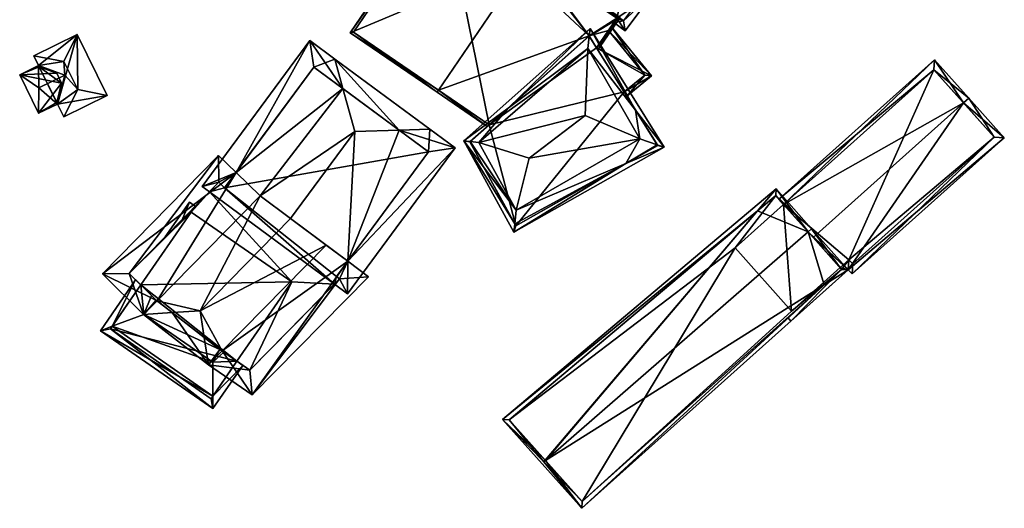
# Model space of a CAD drawing. Header units: inches. Extents: x 2523744 to 2528136, y 1148995 to 1152010.
# Tile 129 of 256: x 2525895 to 2525999, y 1150770 to 1150821. Entities that reach past the tile are written whole.
import ezdxf

# ---------------------------------------------------------------- set-up
doc = ezdxf.new("R2010")
doc.units = ezdxf.units.IN
doc.header["$MEASUREMENT"] = 0
doc.layers.add('Gebaeude Einzelhaus', color=10, linetype='Continuous')
doc.layers.add('Offenes Gebaeude', color=10, linetype='Continuous')

msp = doc.modelspace()

# ---------------------------------------------------------------- meshes
at = {"layer": 'Gebaeude Einzelhaus'}
mesh = msp.add_polyface(dxfattribs=at)
corners = [(2525948.687, 1150827.744, 425.227), (2525948.828, 1150827.951, 425.227), (2525939.663, 1150834.206, 419.923), (2525929.888, 1150819.883, 419.922), (2525939.194, 1150813.834, 425.227), (2525939.053, 1150813.628, 425.227), (2525955.066, 1150819.544, 420.329), (2525958.319, 1150821.473, 419.537), (2525944.341, 1150810.018, 422.057), (2525944.534, 1150810.19, 422.026), (2525955.075, 1150819.529, 420.321), (2525955.847, 1150818.295, 419.661), (2525955.992, 1150818.063, 419.537), (2525939.728, 1150833.859, 420.042), (2525957.971, 1150821.408, 419.661), (2525930.235, 1150819.948, 420.042), (2525957.971, 1150821.408, 419.325), (2525957.971, 1150821.408, 412.167), (2525939.728, 1150833.859, 412.167), (2525930.235, 1150819.948, 412.167), (2525944.534, 1150810.19, 412.167), (2525957.092, 1150820.12, 417.71), (2525955.847, 1150818.295, 418.269), (2525957.092, 1150820.12, 412.167), (2525955.066, 1150819.544, 412.167), (2525955.847, 1150818.295, 412.167)]
mesh.append_faces([[corners[k] for k in face] for face in [(4, 5, 15), (13, 15, 3), (3, 15, 5), (5, 4, 8), (8, 4, 9), (7, 14, 1), (1, 14, 0), (7, 12, 14), (14, 12, 11), (1, 13, 2), (2, 13, 3), (1, 0, 13), (7, 11, 12), (7, 10, 11), (7, 6, 10), (6, 4, 9), (9, 4, 8), (8, 4, 5), (6, 0, 4), (7, 1, 6), (6, 1, 0), (0, 3, 4), (4, 3, 5), (0, 2, 3), (0, 1, 2)]], dxfattribs={"color": 13})
mesh.append_faces([[corners[k] for k in face] for face in [(18, 20, 19), (18, 24, 20), (24, 23, 25), (18, 17, 24), (24, 17, 23), (16, 21, 17), (17, 21, 23), (21, 11, 22), (16, 14, 21), (21, 14, 11), (4, 20, 9), (4, 19, 20), (4, 15, 19), (15, 13, 19), (19, 13, 18), (0, 18, 13), (0, 17, 18), (0, 16, 17), (0, 14, 16)]], dxfattribs={"color": 41})
mesh = msp.add_polyface(dxfattribs=at)
corners = [(2525958.849, 1150820.064, 418.694), (2525957.971, 1150821.408, 419.325), (2525957.653, 1150820.942, 419.317), (2525961.718, 1150823.976, 418.694), (2525958.85, 1150825.15, 419.957), (2525956.868, 1150822.448, 419.957), (2525956.728, 1150822.257, 419.957), (2525959.294, 1150825.755, 419.957), (2525956.609, 1150827.725, 418.677), (2525953.975, 1150824.135, 418.677), (2525958.688, 1150821.113, 419.009), (2525960.669, 1150823.815, 419.009), (2525956.77, 1150826.676, 418.965), (2525954.788, 1150823.974, 418.965), (2525960.669, 1150823.815, 412.167), (2525956.77, 1150826.676, 412.167), (2525954.788, 1150823.974, 412.167), (2525958.688, 1150821.113, 412.167)]
mesh.append_faces([[corners[k] for k in face] for face in [(9, 13, 6), (6, 13, 5), (4, 12, 7), (7, 12, 8), (8, 12, 9), (9, 12, 13), (5, 1, 6), (3, 11, 7), (7, 11, 4), (5, 10, 1), (1, 10, 2), (2, 10, 0), (0, 10, 3), (3, 10, 11), (4, 9, 5), (5, 9, 6), (4, 8, 9), (4, 7, 8), (4, 3, 7), (6, 1, 5), (5, 1, 4), (4, 1, 3), (3, 1, 0), (0, 1, 2)]], dxfattribs={"color": 13})
mesh.append_faces([[corners[k] for k in face] for face in [(14, 17, 16), (14, 16, 15), (11, 17, 14), (10, 17, 11), (16, 17, 5), (5, 17, 10), (13, 16, 5), (15, 16, 12), (12, 16, 13), (14, 15, 4), (4, 15, 12), (11, 14, 4)]], dxfattribs={"color": 41})
mesh = msp.add_polyface(dxfattribs=at)
corners = [(2525958.756, 1150813.643, 418.451), (2525959.024, 1150813.216, 418.468), (2525961.636, 1150815.35, 417.578), (2525957.092, 1150820.12, 417.71), (2525957.387, 1150820.551, 417.578), (2525955.847, 1150818.295, 418.269), (2525960.933, 1150815.421, 417.71), (2525957.092, 1150820.12, 412.167), (2525960.933, 1150815.421, 412.167), (2525958.757, 1150813.643, 412.167), (2525955.847, 1150818.295, 412.167)]
mesh.append_faces([[corners[k] for k in face] for face in [(2, 6, 4), (4, 6, 3), (2, 1, 6), (6, 1, 0), (0, 2, 5), (5, 2, 3), (3, 2, 4), (0, 1, 2)]], dxfattribs={"color": 13})
mesh.append_faces([[corners[k] for k in face] for face in [(10, 8, 9), (10, 7, 8), (8, 6, 9), (9, 6, 0), (8, 7, 6), (6, 7, 3)]], dxfattribs={"color": 41})
mesh = msp.add_polyface(dxfattribs=at)
corners = [(2525958.913, 1150806.107, 424.01), (2525947.15, 1150798.888, 423.692), (2525962.981, 1150807.832, 423.692), (2525947.237, 1150799.769, 424.152), (2525958.915, 1150806.108, 424.01), (2525947.38, 1150801.219, 424.91), (2525941.87, 1150808.492, 423.692), (2525959.951, 1150811.733, 424.15), (2525955.176, 1150820.311, 424.152), (2525959.953, 1150811.73, 424.15), (2525955.08, 1150819.521, 424.437), (2525954.921, 1150818.209, 424.91), (2525962.235, 1150808.082, 424.043), (2525960.389, 1150808.7, 424.91), (2525946.524, 1150811.957, 424.126), (2525942.544, 1150808.422, 424.212), (2525943.448, 1150808.328, 424.91), (2525948.741, 1150806.691, 428.967), (2525954.659, 1150811.171, 429.461), (2525947.345, 1150799.572, 424.01), (2525962.28, 1150808.01, 423.992), (2525955.066, 1150819.544, 424.422), (2525942.5, 1150808.383, 424.159), (2525958.756, 1150813.643, 418.451), (2525962.28, 1150808.01, 412.167), (2525958.757, 1150813.643, 412.167), (2525955.847, 1150818.295, 419.661), (2525955.847, 1150818.295, 418.269), (2525955.075, 1150819.529, 420.321), (2525955.066, 1150819.544, 420.329), (2525944.534, 1150810.19, 422.026), (2525942.5, 1150808.383, 412.167), (2525944.534, 1150810.19, 412.167), (2525947.345, 1150799.572, 412.167), (2525955.847, 1150818.295, 412.167), (2525955.066, 1150819.544, 412.167)]
mesh.append_faces([[corners[k] for k in face] for face in [(6, 22, 3), (15, 22, 6), (6, 14, 15), (8, 14, 6), (10, 21, 8), (8, 21, 14), (12, 9, 2), (2, 4, 20), (12, 2, 20), (9, 7, 2), (2, 7, 8), (8, 7, 10), (3, 19, 1), (6, 3, 1), (1, 0, 2), (2, 0, 4), (1, 19, 0), (13, 18, 17), (18, 16, 17), (11, 18, 13), (18, 11, 16), (5, 13, 17), (16, 5, 17), (14, 16, 11), (14, 15, 16), (14, 6, 15), (15, 5, 16), (15, 6, 5), (8, 14, 10), (10, 14, 11), (8, 6, 14), (9, 12, 2), (11, 13, 7), (7, 13, 9), (9, 13, 12), (4, 13, 0), (0, 13, 5), (4, 12, 13), (4, 2, 12), (7, 10, 11), (7, 8, 10), (9, 2, 7), (7, 2, 8), (5, 6, 3), (3, 6, 1), (3, 0, 5), (0, 2, 4), (3, 1, 0), (0, 1, 2)]], dxfattribs={"color": 13})
mesh.append_faces([[corners[k] for k in face] for face in [(25, 32, 34), (34, 32, 35), (25, 33, 32), (32, 33, 31), (25, 24, 33), (4, 24, 20), (4, 0, 24), (24, 0, 33), (33, 0, 19), (3, 33, 19), (3, 31, 33), (3, 22, 31), (31, 30, 32), (30, 14, 29), (29, 14, 21), (30, 15, 14), (31, 22, 30), (30, 22, 15), (28, 21, 10), (28, 29, 21), (7, 26, 10), (10, 26, 28), (7, 23, 26), (26, 23, 27), (23, 24, 25), (23, 20, 24), (7, 9, 23), (23, 9, 20), (20, 9, 12)]], dxfattribs={"color": 41})
mesh = msp.add_polyface(dxfattribs=at)
corners = [(2525929.141, 1150813.997, 426.205), (2525928.286, 1150817.113, 424.383), (2525925.64, 1150819.065, 422.022), (2525917.882, 1150805.179, 423.458), (2525914.31, 1150803.705, 422.022), (2525916.084, 1150804.139, 422.862), (2525915.091, 1150803.129, 422.719), (2525916.684, 1150803.555, 423.458), (2525920.41, 1150802.725, 425.965), (2525930.381, 1150809.475, 428.849), (2525923.63, 1150800.324, 428.849), (2525929.648, 1150795.833, 423.458), (2525928.46, 1150794.223, 423.458), (2525928.79, 1150793.976, 423.163), (2525929.613, 1150792.416, 422.022), (2525928.246, 1150793.425, 423.242), (2525940.944, 1150807.775, 422.022), (2525935.07, 1150809.624, 426.204), (2525938.298, 1150809.726, 424.383), (2525926.063, 1150816.268, 423.459), (2525938.146, 1150807.353, 423.459), (2525917.882, 1150805.179, 423.918), (2525916.049, 1150806.959, 422.084), (2525903.813, 1150794.506, 422.084), (2525909.561, 1150791.683, 426.447), (2525908.149, 1150790.246, 426.447), (2525920.41, 1150802.725, 426.447), (2525911.167, 1150790.438, 428.114), (2525914.984, 1150784.95, 426.447), (2525914.536, 1150787.828, 428.114), (2525914.101, 1150790.625, 429.733), (2525923.63, 1150800.324, 429.733), (2525916.41, 1150786.396, 426.447), (2525927.386, 1150797.52, 426.447), (2525919.565, 1150781.781, 422.78), (2525929.648, 1150795.833, 424.579), (2525931.826, 1150794.208, 422.78), (2525906.641, 1150794.531, 423.519), (2525916.084, 1150804.139, 423.521), (2525909.464, 1150791.758, 426.36), (2525919.321, 1150784.381, 424.117), (2525916.169, 1150786.563, 426.653), (2525928.79, 1150793.976, 424.116), (2525928.46, 1150794.223, 424.388), (2525916.684, 1150803.555, 424.122), (2525928.246, 1150793.425, 413.263), (2525928.79, 1150793.976, 413.263), (2525928.46, 1150794.223, 413.263), (2525938.146, 1150807.353, 413.263), (2525926.063, 1150816.268, 413.263), (2525916.684, 1150803.555, 413.263), (2525916.084, 1150804.139, 413.263), (2525915.091, 1150803.129, 413.263), (2525906.641, 1150794.531, 413.263), (2525907.853, 1150793.341, 420.554), (2525908.974, 1150792.239, 421.828), (2525907.853, 1150793.341, 413.263), (2525909.464, 1150791.758, 421.85), (2525916.169, 1150786.563, 421.933), (2525916.6, 1150786.264, 421.933), (2525917.979, 1150785.31, 420.554), (2525919.321, 1150784.381, 413.263), (2525917.98, 1150785.31, 413.263), (2525923.763, 1150793.673, 413.263), (2525913.156, 1150801.008, 413.263)]
mesh.append_faces([[corners[k] for k in face] for face in [(44, 38, 21), (42, 43, 35), (36, 42, 35), (40, 42, 34), (34, 42, 36), (32, 40, 28), (41, 32, 28), (29, 41, 28), (27, 29, 28), (28, 40, 34), (24, 27, 25), (39, 24, 25), (37, 39, 25), (25, 27, 28), (23, 37, 25), (38, 37, 22), (21, 38, 22), (22, 37, 23), (33, 31, 30), (32, 35, 33), (32, 34, 35), (35, 34, 36), (32, 28, 34), (32, 29, 28), (33, 30, 32), (32, 30, 29), (27, 24, 25), (27, 30, 24), (24, 30, 26), (26, 30, 31), (27, 29, 30), (25, 28, 27), (27, 28, 29), (21, 24, 26), (21, 23, 24), (24, 23, 25), (21, 22, 23), (17, 1, 18), (17, 0, 1), (16, 20, 18), (18, 20, 17), (14, 11, 16), (16, 11, 20), (15, 13, 14), (14, 13, 11), (11, 13, 12), (5, 3, 7), (19, 1, 0), (3, 2, 19), (19, 2, 1), (6, 4, 5), (5, 4, 3), (3, 4, 2), (17, 0, 9), (18, 1, 17), (17, 1, 0), (11, 9, 10), (11, 17, 9), (11, 16, 17), (17, 16, 18), (11, 14, 16), (11, 13, 14), (14, 13, 15), (11, 12, 13), (0, 8, 9), (9, 8, 10), (0, 3, 8), (3, 5, 7), (3, 4, 5), (5, 4, 6), (0, 2, 3), (3, 2, 4), (0, 1, 2)]], dxfattribs={"color": 13})
mesh.append_faces([[corners[k] for k in face] for face in [(52, 64, 53), (53, 64, 56), (52, 63, 64), (63, 61, 62), (52, 45, 63), (63, 45, 61), (26, 10, 8), (10, 33, 11), (11, 33, 35), (26, 31, 10), (10, 31, 33), (8, 21, 26), (8, 3, 21), (43, 11, 35), (43, 12, 11), (42, 12, 43), (42, 13, 12), (40, 15, 42), (42, 15, 13), (40, 61, 15), (15, 61, 45), (61, 60, 62), (59, 32, 58), (58, 32, 41), (61, 40, 60), (60, 40, 59), (59, 40, 32), (57, 24, 39), (58, 27, 57), (57, 27, 24), (41, 29, 58), (58, 29, 27), (39, 55, 57), (54, 53, 56), (39, 37, 55), (55, 37, 54), (54, 37, 53), (53, 6, 52), (6, 38, 5), (53, 37, 6), (6, 37, 38), (44, 7, 38), (38, 7, 5), (21, 7, 44), (21, 3, 7), (48, 50, 49), (50, 52, 51), (50, 45, 52), (48, 47, 50), (50, 47, 45), (45, 47, 46), (5, 51, 6), (6, 51, 52), (7, 50, 5), (5, 50, 51), (3, 50, 7), (19, 49, 3), (3, 49, 50), (17, 49, 0), (0, 49, 19), (17, 48, 49), (17, 20, 48), (11, 48, 20), (11, 47, 48), (11, 12, 47), (13, 47, 12), (13, 46, 47), (15, 45, 13), (13, 45, 46)]], dxfattribs={"color": 41})
mesh = msp.add_polyface(dxfattribs=at)
corners = [(2525994.498, 1150812.493, 417.618), (2525995.056, 1150812.993, 417.618), (2525991.435, 1150817.041, 415.595), (2525975.538, 1150801.813, 415.874), (2525975.038, 1150802.372, 415.595), (2525978.659, 1150798.324, 417.618), (2525981.648, 1150794.984, 415.995), (2525976.311, 1150789.54, 415.814), (2525982.354, 1150794.945, 415.814), (2525975.978, 1150789.912, 415.995), (2525998.78, 1150808.831, 415.595), (2525982.764, 1150794.501, 415.595), (2525981.481, 1150795.171, 416.086), (2525991.376, 1150815.983, 415.874), (2525982.404, 1150795.996, 416.086), (2525982.814, 1150795.553, 415.867), (2525997.721, 1150808.89, 415.867), (2525997.721, 1150808.89, 409.271), (2525991.376, 1150815.983, 409.271), (2525975.538, 1150801.813, 409.271), (2525981.481, 1150795.171, 409.271), (2525982.404, 1150795.996, 409.271), (2525982.814, 1150795.553, 409.271), (2525976.37, 1150790.599, 409.271), (2525970.428, 1150797.241, 409.271)]
mesh.append_faces([[corners[k] for k in face] for face in [(11, 16, 10), (10, 16, 1), (1, 16, 0), (11, 15, 16), (14, 6, 12), (6, 7, 9), (11, 8, 15), (15, 8, 14), (14, 8, 6), (6, 8, 7), (1, 13, 2), (2, 13, 4), (4, 13, 3), (1, 0, 13), (0, 10, 1), (6, 8, 12), (12, 8, 5), (5, 8, 0), (0, 8, 10), (10, 8, 11), (9, 7, 6), (6, 7, 8), (0, 3, 5), (0, 2, 3), (3, 2, 4), (0, 1, 2)]], dxfattribs={"color": 13})
mesh.append_faces([[corners[k] for k in face] for face in [(19, 23, 24), (19, 20, 23), (19, 21, 20), (21, 17, 22), (19, 18, 21), (21, 18, 17), (16, 15, 17), (17, 15, 22), (15, 21, 22), (15, 14, 21), (21, 14, 20), (20, 14, 12), (18, 19, 13), (13, 19, 3), (0, 18, 13), (0, 17, 18), (0, 16, 17)]], dxfattribs={"color": 41})
mesh = msp.add_polyface(dxfattribs=at)
corners = [(2525950.481, 1150774.855, 422.065), (2525950.3, 1150774.741, 422.084), (2525954.294, 1150769.843, 418.64), (2525979.813, 1150793.344, 418.913), (2525982.354, 1150794.945, 418.64), (2525979.816, 1150793.346, 418.913), (2525978.495, 1150799.259, 421.959), (2525978.117, 1150798.93, 421.961), (2525950.459, 1150774.88, 422.083), (2525974.756, 1150803.438, 419.21), (2525972.794, 1150801.136, 419.441), (2525950.438, 1150774.903, 422.068), (2525945.923, 1150779.201, 418.64), (2525954.333, 1150770.549, 418.913), (2525981.648, 1150794.984, 418.924), (2525974.706, 1150802.743, 419.453), (2525946.639, 1150779.151, 418.923), (2525978.659, 1150798.324, 417.618), (2525975.538, 1150801.813, 415.874), (2525974.706, 1150802.743, 409.271), (2525981.481, 1150795.171, 416.086), (2525981.648, 1150794.984, 415.995), (2525981.481, 1150795.171, 409.271), (2525981.648, 1150794.984, 409.271), (2525975.538, 1150801.813, 409.271), (2525946.639, 1150779.151, 409.271), (2525954.333, 1150770.549, 409.271), (2525970.428, 1150797.241, 409.271), (2525976.37, 1150790.599, 409.271)]
mesh.append_faces([[corners[k] for k in face] for face in [(12, 1, 2), (1, 0, 13), (1, 8, 0), (11, 8, 1), (12, 16, 1), (1, 16, 11), (9, 10, 12), (12, 10, 16), (6, 15, 9), (9, 15, 10), (6, 7, 15), (4, 14, 6), (6, 14, 7), (4, 5, 14), (3, 2, 13), (13, 2, 1), (5, 4, 3), (3, 4, 2), (12, 2, 1), (10, 12, 11), (11, 12, 1), (10, 9, 12), (8, 11, 1), (7, 10, 8), (8, 10, 11), (7, 9, 10), (7, 6, 9), (3, 8, 0), (0, 8, 1), (4, 7, 5), (5, 7, 3), (3, 7, 8), (4, 6, 7), (3, 4, 5), (0, 2, 3), (3, 2, 4), (0, 1, 2)]], dxfattribs={"color": 13})
mesh.append_faces([[corners[k] for k in face] for face in [(23, 28, 22), (27, 19, 24), (27, 25, 19), (23, 26, 28), (28, 26, 27), (27, 26, 25), (21, 3, 23), (23, 3, 26), (26, 3, 13), (14, 5, 21), (21, 5, 3), (8, 11, 0), (13, 25, 26), (11, 16, 0), (0, 16, 13), (13, 16, 25), (10, 25, 16), (10, 19, 25), (10, 15, 19), (19, 18, 24), (20, 21, 22), (22, 21, 23), (17, 14, 20), (20, 14, 21), (17, 7, 14), (19, 15, 18), (18, 15, 17), (17, 15, 7)]], dxfattribs={"color": 41})
mesh = msp.add_polyface(dxfattribs=at)
corners = [(2525903.606, 1150788.52, 419.937), (2525915.448, 1150780.33, 419.937), (2525915.45, 1150781.652, 420.554), (2525904.843, 1150788.989, 420.554), (2525915.455, 1150785.204, 422.212), (2525908.164, 1150790.248, 422.212), (2525907.31, 1150793.874, 419.937), (2525907.853, 1150793.341, 420.554), (2525908.974, 1150792.239, 421.828), (2525912.966, 1150802.051, 419.937), (2525910.433, 1150798.389, 419.937), (2525912.213, 1150800.2, 420.294), (2525918.596, 1150784.883, 419.937), (2525917.979, 1150785.31, 420.554), (2525916.6, 1150786.264, 421.933), (2525916.169, 1150786.563, 421.933), (2525909.464, 1150791.758, 421.85), (2525913.601, 1150801.612, 419.937), (2525904.65, 1150788.71, 420.362), (2525915.258, 1150781.374, 420.363), (2525904.65, 1150788.71, 413.263), (2525907.853, 1150793.341, 413.263), (2525915.258, 1150781.374, 413.263), (2525917.98, 1150785.31, 413.263), (2525913.156, 1150801.008, 413.263), (2525923.763, 1150793.673, 413.263)]
mesh.append_faces([[corners[k] for k in face] for face in [(11, 9, 17), (2, 1, 19), (1, 2, 12), (12, 2, 13), (7, 3, 6), (6, 3, 0), (11, 10, 9), (0, 18, 1), (1, 18, 19), (0, 3, 18), (17, 9, 11), (5, 16, 8), (5, 15, 16), (5, 4, 15), (15, 4, 14), (2, 13, 4), (4, 13, 14), (1, 12, 2), (2, 12, 13), (9, 10, 11), (7, 5, 8), (7, 3, 5), (7, 6, 3), (3, 6, 0), (3, 4, 5), (0, 2, 3), (3, 2, 4), (0, 1, 2)]], dxfattribs={"color": 13})
mesh.append_faces([[corners[k] for k in face] for face in [(21, 23, 20), (20, 23, 22), (21, 25, 23), (21, 24, 25), (2, 23, 13), (2, 22, 23), (2, 19, 22), (19, 18, 22), (22, 18, 20), (20, 3, 21), (21, 3, 7), (20, 18, 3)]], dxfattribs={"color": 41})
at = {"layer": 'Offenes Gebaeude'}
mesh = msp.add_polyface(dxfattribs=at)
corners = [(2525901.156, 1150819.699, 419.625), (2525896.581, 1150817.446, 419.625), (2525899.766, 1150816.864, 421.395), (2525901.219, 1150813.915, 421.395), (2525904.314, 1150813.289, 419.625), (2525897.086, 1150816.421, 419.625), (2525899.838, 1150815.427, 421.007), (2525899.078, 1150812.377, 419.625), (2525899.739, 1150811.035, 419.625), (2525897.153, 1150816.284, 419.625), (2525899.511, 1150814.576, 420.551), (2525898.997, 1150815.618, 420.551), (2525899.001, 1150812.533, 419.625), (2525897.099, 1150814.078, 421.007), (2525895.101, 1150815.444, 419.625), (2525897.093, 1150811.4, 419.625), (2525896.581, 1150817.446, 419.525), (2525901.156, 1150819.699, 419.525), (2525897.086, 1150816.421, 419.525), (2525899.078, 1150812.377, 419.525), (2525899.739, 1150811.035, 419.525), (2525904.314, 1150813.289, 419.525), (2525895.101, 1150815.444, 419.525), (2525897.093, 1150811.4, 419.525)]
mesh.append_faces([[corners[k] for k in face] for face in [(14, 15, 13), (13, 7, 6), (13, 15, 7), (14, 13, 5), (5, 13, 6), (8, 4, 3), (12, 10, 9), (9, 10, 11), (3, 7, 8), (3, 6, 7), (3, 2, 6), (6, 2, 5), (5, 2, 1), (4, 0, 3), (3, 0, 2), (0, 1, 2)]], dxfattribs={"color": 13})
mesh.append_faces([[corners[k] for k in face] for face in [(23, 12, 19), (23, 10, 12), (23, 22, 10), (10, 22, 11), (22, 9, 11), (22, 18, 9), (23, 19, 15), (15, 19, 7), (15, 14, 23), (23, 14, 22), (22, 5, 18), (22, 14, 5), (19, 21, 20), (16, 17, 18), (18, 17, 19), (19, 17, 21), (0, 4, 17), (17, 4, 21), (4, 8, 21), (21, 8, 20), (19, 20, 8), (7, 19, 8), (12, 18, 19), (18, 12, 9), (5, 1, 18), (18, 1, 16), (1, 0, 16), (16, 0, 17)]], dxfattribs={"color": 41})

doc.saveas('drawing.dxf')
